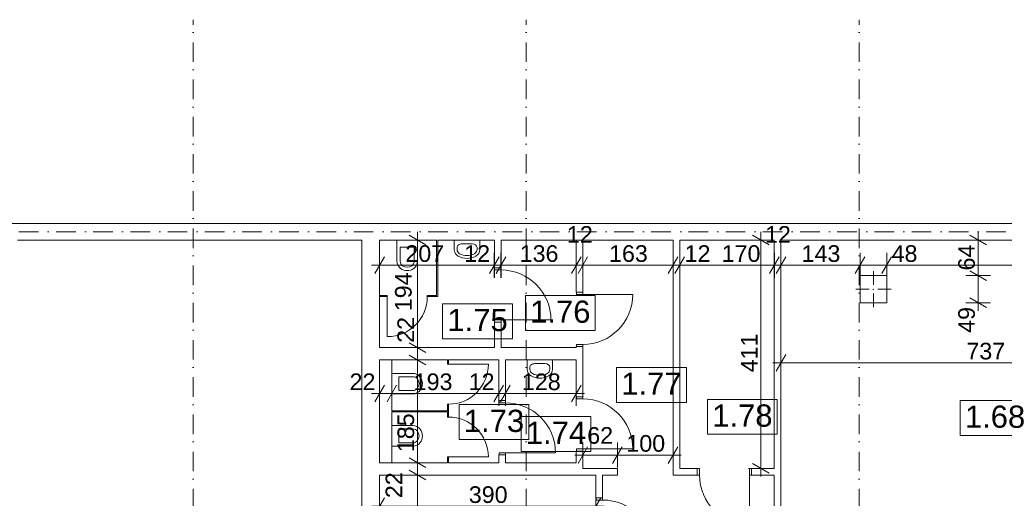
# Model space of a CAD drawing. Extents: x -283435 to 14216, y -77540 to 30522.
# Tile 22 of 177: x -221329 to -203586, y -65465 to -56843. Entities that reach past the tile are written whole.
import ezdxf

# ---------------------------------------------------------------- set-up
doc = ezdxf.new("R2010")
doc.units = 0
doc.header["$MEASUREMENT"] = 0
doc.linetypes.add('Kropki i Kreski', pattern=[670.277762, 352.777767, -176.388884, 0, -141.111112])
for name, color, linetype in [('Drzwi ArchiCAD', 7, 'Continuous'), ('SANITARNE', 7, 'Continuous'), ('SŁUPY', 7, 'Continuous'), ('WYMIARY', 7, 'Continuous'), ('ŚCIANY', 7, 'Continuous')]:
    doc.layers.add(name, color=color, linetype=linetype)
for name, color, linetype, lineweight in [('Drzwi ArchiCAD_Nr_Pióra__3', 3, 'Continuous', 18), ('Drzwi ArchiCAD_Nr_Pióra__7', 7, 'Continuous', 18), ('OPISY_Nr_Pióra__65', 65, 'Continuous', 18), ('OPISY_Nr_Pióra__86', 86, 'Continuous', 18), ('OSIE_Nr_Pióra__5', 5, 'Continuous', 18), ('OSIE_Nr_Pióra__7', 7, 'Continuous', 18), ('SANITARNE_Nr_Pióra__6', 6, 'Continuous', 9), ('SŁUPY_Nr_Pióra__20', 20, 'Continuous', 18), ('WYMIARY_Nr_Pióra__4', 4, 'Continuous', 18), ('WYMIARY_Nr_Pióra__5', 5, 'Continuous', 18), ('ŚCIANY_Nr_Pióra__7', 7, 'Continuous', 18)]:
    doc.layers.add(name, color=color, linetype=linetype, lineweight=lineweight)
doc.layers.add('SŁUPY_Nr_Pióra__28', color=7, linetype='Continuous', lineweight=18, true_color=0x260900)
doc.styles.add('GENERATED_STYLE_1', font='arial.ttf')
doc.styles.add('GENERATED_STYLE_2', font='txt')
doc.dimstyles.new('GENERATED_STYLE__1', dxfattribs={"dimtxt": 300, "dimasz": 228, "dimexe": 0.18, "dimexo": 0, "dimgap": 0.09, "dimtad": 1, "dimdec": 0, "dimlfac": 0.1, "dimzin": 0, "dimdsep": 46, "dimtxsty": 'GENERATED_STYLE_2', "dimblk": 'ARROWHEAD_2', "dimblk1": 'ARROWHEAD_2', "dimblk2": 'ARROWHEAD_2', "dimcen": 0.09, "dimclrd": 256, "dimclre": 256, "dimclrt": 256, "dimazin": 0, "dimtfac": 1, "dimtdec": 4, "dimtmove": 0, "dimatfit": 3, "dimfxl": 1, "dimtolj": 1, "dimtzin": 0, "dimarcsym": 0})
doc.dimstyles.new('GENERATED_STYLE__2', dxfattribs={"dimtxt": 300, "dimasz": 228, "dimexe": 0.18, "dimexo": 0, "dimgap": 0.09, "dimtad": 1, "dimtih": 1, "dimtoh": 1, "dimdec": 0, "dimlfac": 0.1, "dimzin": 0, "dimdsep": 46, "dimtxsty": 'GENERATED_STYLE_2', "dimblk": 'ARROWHEAD_2', "dimblk1": 'ARROWHEAD_2', "dimblk2": 'ARROWHEAD_2', "dimcen": 0.09, "dimclrd": 256, "dimclre": 256, "dimclrt": 256, "dimazin": 0, "dimtfac": 1, "dimtdec": 4, "dimtmove": 0, "dimatfit": 3, "dimfxl": 1, "dimtolj": 1, "dimtzin": 0, "dimarcsym": 0})
doc.dimstyles.new('GENERATED_STYLE__3', dxfattribs={"dimtxt": 300, "dimasz": 228, "dimexe": 0.18, "dimexo": 0, "dimgap": 0.09, "dimtad": 1, "dimtih": 1, "dimtoh": 1, "dimdec": 0, "dimlfac": 0.1, "dimzin": 0, "dimdsep": 46, "dimtxsty": 'GENERATED_STYLE_2', "dimblk": 'ARROWHEAD_2', "dimblk1": 'ARROWHEAD_2', "dimblk2": 'ARROWHEAD_2', "dimcen": 0.09, "dimclrd": 256, "dimclre": 256, "dimclrt": 256, "dimazin": 0, "dimtfac": 1, "dimtdec": 4, "dimtmove": 2, "dimatfit": 3, "dimfxl": 1, "dimtolj": 1, "dimtzin": 0, "dimarcsym": 0})
doc.dimstyles.new('GENERATED_STYLE__4', dxfattribs={"dimtxt": 300, "dimasz": 228, "dimexe": 0.18, "dimexo": 0, "dimgap": 0.09, "dimtad": 1, "dimdec": 0, "dimlfac": 0.1, "dimzin": 0, "dimdsep": 46, "dimtxsty": 'GENERATED_STYLE_2', "dimblk": 'ARROWHEAD_2', "dimblk1": 'ARROWHEAD_2', "dimblk2": 'ARROWHEAD_2', "dimcen": 0.09, "dimclrd": 256, "dimclre": 256, "dimclrt": 256, "dimazin": 0, "dimtfac": 1, "dimtdec": 4, "dimtmove": 2, "dimatfit": 3, "dimfxl": 1, "dimtolj": 1, "dimtzin": 0, "dimarcsym": 0})

# ---------------------------------------------------------------- blocks, each defined once
blk = doc.blocks.new('Ściana_451', base_point=(-214843, -60663))
at = {"layer": 'ŚCIANY_Nr_Pióra__7', "linetype": 'Continuous'}
for p, q in [((-215163, -60813), (-215163, -66673)), ((-214843, -61812), (-214843, -60813)), ((-214843, -62751), (-214843, -61832)), ((-214843, -63890), (-214843, -62971)), ((-214843, -64826), (-214843, -63910)), ((-214843, -66593), (-214843, -65046))]:
    blk.add_line(p, q, dxfattribs=at)
blk = doc.blocks.new('Ściana_464', base_point=(-228986, -60663))
at = {"layer": 'ŚCIANY_Nr_Pióra__7', "linetype": 'Continuous'}
for p, q in [((-188404, -60513), (-228986, -60513)), ((-221367, -60813), (-215163, -60813)), ((-214843, -60813), (-213815, -60813)), ((-213795, -60813), (-212776, -60813)), ((-212656, -60813), (-209554, -60813)), ((-209434, -60813), (-207730, -60813)), ((-207610, -60813), (-200244, -60813))]:
    blk.add_line(p, q, dxfattribs=at)
blk = doc.blocks.new('Ściana_468', base_point=(-207730, -66763))
at = {"layer": 'ŚCIANY_Nr_Pióra__7', "linetype": 'Continuous'}
for p, q in [((-207730, -60813), (-207730, -64926)), ((-207610, -66643), (-207610, -60813)), ((-207730, -65046), (-207730, -66763))]:
    blk.add_line(p, q, dxfattribs=at)
blk = doc.blocks.new('D1 Drzwi proste 12_66')
at = {"layer": 'Drzwi ArchiCAD_Nr_Pióra__3', "linetype": 'Continuous'}
for p, q in [((450, 0), (450, 900)), ((-450, 0), (-490, 0)), ((-490, 0), (-490, -115)), ((-450, -115), (-450, 0)), ((490, 0), (450, 0)), ((450, 0), (450, -115)), ((490, -115), (490, 0)), ((-490, -115), (-450, -115)), ((450, -115), (490, -115))]:
    blk.add_line(p, q, dxfattribs=at)
blk.add_arc((450, 0), 900, 90, 180, dxfattribs=at)
at = {"layer": 'Drzwi ArchiCAD_Nr_Pióra__7', "linetype": 'Continuous'}
for p, q in [((-490, 0), (-490, -115)), ((490, 0), (490, -115))]:
    blk.add_line(p, q, dxfattribs=at)
blk = doc.blocks.new('Ściana_469', base_point=(-207730, -65046))
at = {"layer": 'ŚCIANY_Nr_Pióra__7', "linetype": 'Continuous'}
for p, q in [((-209119, -64926), (-209434, -64926)), ((-209119, -64931), (-209119, -64926)), ((-209119, -65046), (-209119, -64931)), ((-208139, -64931), (-208139, -64926)), ((-207730, -64926), (-208139, -64926)), ((-208139, -65046), (-208139, -64931)), ((-209554, -65046), (-209119, -65046)), ((-208139, -65046), (-207730, -65046))]:
    blk.add_line(p, q, dxfattribs=at)
at = {"layer": 'Drzwi ArchiCAD', "linetype": 'Continuous', "xscale": -1, "rotation": 180}
blk.add_blockref('D1 Drzwi proste 12_66', (-208629, -65046), dxfattribs=at)
blk = doc.blocks.new('Ściana_470', base_point=(-209554, -65046))
at = {"layer": 'ŚCIANY_Nr_Pióra__7', "linetype": 'Continuous'}
for p, q in [((-209554, -60813), (-209554, -65046)), ((-209434, -64926), (-209434, -60813))]:
    blk.add_line(p, q, dxfattribs=at)
blk = doc.blocks.new('D1 Drzwi proste 12_148')
at = {"layer": 'Drzwi ArchiCAD_Nr_Pióra__3', "linetype": 'Continuous'}
for p, q in [((450, 0), (450, 900)), ((-450, 0), (-490, 0)), ((-490, 0), (-490, -115)), ((-450, -115), (-450, 0)), ((490, 0), (450, 0)), ((450, 0), (450, -115)), ((490, -115), (490, 0)), ((-490, -115), (-450, -115)), ((450, -115), (490, -115))]:
    blk.add_line(p, q, dxfattribs=at)
blk.add_arc((450, 0), 900, 90, 180, dxfattribs=at)
at = {"layer": 'Drzwi ArchiCAD_Nr_Pióra__7', "linetype": 'Continuous'}
for p, q in [((-490, 0), (-490, -115)), ((490, 0), (490, -115))]:
    blk.add_line(p, q, dxfattribs=at)
blk = doc.blocks.new('Ściana_471', base_point=(-210945, -66793))
at = {"layer": 'ŚCIANY_Nr_Pióra__7', "linetype": 'Continuous'}
for p, q in [((-210945, -65046), (-210945, -65457)), ((-210825, -65457), (-210825, -65046)), ((-210940, -65457), (-210945, -65457)), ((-210825, -65457), (-210940, -65457)), ((-210940, -66437), (-210945, -66437)), ((-210945, -66437), (-210945, -66483)), ((-210825, -66437), (-210940, -66437)), ((-210825, -66483), (-210825, -66437))]:
    blk.add_line(p, q, dxfattribs=at)
at = {"layer": 'Drzwi ArchiCAD', "linetype": 'Continuous', "rotation": 270}
blk.add_blockref('D1 Drzwi proste 12_148', (-210825, -65947), dxfattribs=at)
blk = doc.blocks.new('Ściana_472', base_point=(-210557, -65046))
at = {"layer": 'ŚCIANY_Nr_Pióra__7', "linetype": 'Continuous'}
for p, q in [((-210557, -64926), (-211180, -64926)), ((-210557, -65046), (-210557, -64926)), ((-211180, -65046), (-210945, -65046)), ((-210825, -65046), (-210557, -65046))]:
    blk.add_line(p, q, dxfattribs=at)
blk = doc.blocks.new('D1 Drzwi proste 12_76')
at = {"layer": 'Drzwi ArchiCAD_Nr_Pióra__3', "linetype": 'Continuous'}
for p, q in [((450, 0), (450, 900)), ((-450, 0), (-490, 0)), ((-490, 0), (-490, -115)), ((-450, -115), (-450, 0)), ((490, 0), (450, 0)), ((450, 0), (450, -115)), ((490, -115), (490, 0)), ((-490, -115), (-450, -115)), ((450, -115), (490, -115))]:
    blk.add_line(p, q, dxfattribs=at)
blk.add_arc((450, 0), 900, 90, 180, dxfattribs=at)
at = {"layer": 'Drzwi ArchiCAD_Nr_Pióra__7', "linetype": 'Continuous'}
for p, q in [((-490, 0), (-490, -115)), ((490, 0), (490, -115))]:
    blk.add_line(p, q, dxfattribs=at)
blk = doc.blocks.new('Ściana_473', base_point=(-211300, -65046))
at = {"layer": 'ŚCIANY_Nr_Pióra__7', "linetype": 'Continuous'}
for p, q in [((-211180, -60813), (-211300, -60813)), ((-211300, -60813), (-211300, -61753)), ((-211180, -61753), (-211180, -60813)), ((-211295, -61753), (-211300, -61753)), ((-211180, -61753), (-211295, -61753)), ((-211295, -62733), (-211300, -62733)), ((-211300, -62733), (-211300, -62751)), ((-211180, -62733), (-211295, -62733)), ((-211180, -63636), (-211180, -62733)), ((-211300, -62971), (-211300, -63636)), ((-211295, -63636), (-211300, -63636)), ((-211180, -63636), (-211295, -63636)), ((-211295, -64616), (-211300, -64616)), ((-211300, -64616), (-211300, -64826)), ((-211180, -64616), (-211295, -64616)), ((-211180, -64826), (-211180, -64616))]:
    blk.add_line(p, q, dxfattribs=at)
at = {"layer": 'Drzwi ArchiCAD', "linetype": 'Continuous', "xscale": -1, "rotation": 270}
blk.add_blockref('D1 Drzwi proste 12_76', (-211180, -62243), dxfattribs=at)
at = {"layer": 'Drzwi ArchiCAD', "linetype": 'Continuous', "rotation": 270}
blk.add_blockref('D1 Drzwi proste 12_148', (-211180, -64126), dxfattribs=at)
blk = doc.blocks.new('Ściana_474', base_point=(-214843, -62751))
at = {"layer": 'ŚCIANY_Nr_Pióra__7', "linetype": 'Continuous'}
for p, q in [((-212776, -62751), (-214843, -62751)), ((-211300, -62751), (-212656, -62751)), ((-214843, -62971), (-213622, -62971)), ((-213602, -62971), (-212696, -62971)), ((-212576, -62971), (-211300, -62971))]:
    blk.add_line(p, q, dxfattribs=at)
blk = doc.blocks.new('Ściana_475', base_point=(-212776, -62751))
at = {"layer": 'ŚCIANY_Nr_Pióra__7', "linetype": 'Continuous'}
for p, q in [((-212776, -60813), (-212776, -61312)), ((-212656, -61312), (-212656, -60813)), ((-212771, -61312), (-212776, -61312)), ((-212656, -61312), (-212771, -61312)), ((-212771, -62292), (-212776, -62292)), ((-212776, -62292), (-212776, -62751)), ((-212656, -62292), (-212771, -62292)), ((-212656, -62751), (-212656, -62292))]:
    blk.add_line(p, q, dxfattribs=at)
at = {"layer": 'Drzwi ArchiCAD', "linetype": 'Continuous', "rotation": 270}
blk.add_blockref('D1 Drzwi proste 12_148', (-212656, -61802), dxfattribs=at)
blk = doc.blocks.new('Ściana_476', base_point=(-214843, -63890))
at = {"layer": 'ŚCIANY_Nr_Pióra__7', "linetype": 'Continuous'}
for p, q in [((-213622, -63890), (-214623, -63890)), ((-214623, -63910), (-213622, -63910))]:
    blk.add_line(p, q, dxfattribs=at)
blk = doc.blocks.new('D1 Drzwi proste 12_149')
at = {"layer": 'Drzwi ArchiCAD_Nr_Pióra__3', "linetype": 'Continuous'}
for p, q in [((360, 0), (360, 720)), ((-360, 0), (-400, 0)), ((-400, 0), (-400, -20)), ((-360, -20), (-360, 0)), ((400, 0), (360, 0)), ((360, 0), (360, -20)), ((400, -20), (400, 0)), ((-400, -20), (-360, -20)), ((360, -20), (400, -20))]:
    blk.add_line(p, q, dxfattribs=at)
blk.add_arc((360, 0), 720, 90, 180, dxfattribs=at)
at = {"layer": 'Drzwi ArchiCAD_Nr_Pióra__7', "linetype": 'Continuous'}
for p, q in [((-400, 0), (-400, -20)), ((400, 0), (400, -20))]:
    blk.add_line(p, q, dxfattribs=at)
blk = doc.blocks.new('D1 Drzwi proste 12_150')
at = {"layer": 'Drzwi ArchiCAD_Nr_Pióra__3', "linetype": 'Continuous'}
for p, q in [((360, 0), (360, 720)), ((-360, 0), (-400, 0)), ((-400, 0), (-400, -20)), ((-360, -20), (-360, 0)), ((400, 0), (360, 0)), ((360, 0), (360, -20)), ((400, -20), (400, 0)), ((-400, -20), (-360, -20)), ((360, -20), (400, -20))]:
    blk.add_line(p, q, dxfattribs=at)
blk.add_arc((360, 0), 720, 90, 180, dxfattribs=at)
at = {"layer": 'Drzwi ArchiCAD_Nr_Pióra__7', "linetype": 'Continuous'}
for p, q in [((-400, 0), (-400, -20)), ((400, 0), (400, -20))]:
    blk.add_line(p, q, dxfattribs=at)
blk = doc.blocks.new('Ściana_477', base_point=(-213622, -65046))
at = {"layer": 'ŚCIANY_Nr_Pióra__7', "linetype": 'Continuous'}
for p, q in [((-213622, -62971), (-213622, -63010)), ((-213602, -63010), (-213602, -62971)), ((-213602, -63010), (-213622, -63010)), ((-213602, -63810), (-213622, -63810)), ((-213622, -63810), (-213622, -63890)), ((-213602, -63961), (-213602, -63810)), ((-213622, -63910), (-213622, -63961)), ((-213602, -63961), (-213622, -63961)), ((-213602, -64761), (-213622, -64761)), ((-213622, -64761), (-213622, -64826)), ((-213602, -64826), (-213602, -64761))]:
    blk.add_line(p, q, dxfattribs=at)
at = {"layer": 'Drzwi ArchiCAD', "linetype": 'Continuous', "xscale": -1, "rotation": 270}
blk.add_blockref('D1 Drzwi proste 12_150', (-213602, -63410), dxfattribs=at)
at = {"layer": 'Drzwi ArchiCAD', "linetype": 'Continuous', "rotation": 270}
blk.add_blockref('D1 Drzwi proste 12_149', (-213602, -64361), dxfattribs=at)
blk = doc.blocks.new('D1 Drzwi proste 12_151')
at = {"layer": 'Drzwi ArchiCAD_Nr_Pióra__3', "linetype": 'Continuous'}
for p, q in [((450, 0), (450, 900)), ((-450, 0), (-490, 0)), ((-490, 0), (-490, -115)), ((-450, -115), (-450, 0)), ((490, 0), (450, 0)), ((450, 0), (450, -115)), ((490, -115), (490, 0)), ((-490, -115), (-450, -115)), ((450, -115), (490, -115))]:
    blk.add_line(p, q, dxfattribs=at)
blk.add_arc((450, 0), 900, 90, 180, dxfattribs=at)
at = {"layer": 'Drzwi ArchiCAD_Nr_Pióra__7', "linetype": 'Continuous'}
for p, q in [((-490, 0), (-490, -115)), ((490, 0), (490, -115))]:
    blk.add_line(p, q, dxfattribs=at)
blk = doc.blocks.new('Ściana_478', base_point=(-212576, -62751))
at = {"layer": 'ŚCIANY_Nr_Pióra__7', "linetype": 'Continuous'}
for p, q in [((-212696, -62971), (-212696, -63704)), ((-212576, -63704), (-212576, -62971)), ((-212691, -63704), (-212696, -63704)), ((-212576, -63704), (-212691, -63704)), ((-212691, -64684), (-212696, -64684)), ((-212696, -64684), (-212696, -64826)), ((-212576, -64684), (-212691, -64684)), ((-212576, -64826), (-212576, -64684))]:
    blk.add_line(p, q, dxfattribs=at)
at = {"layer": 'Drzwi ArchiCAD', "linetype": 'Continuous', "rotation": 270}
blk.add_blockref('D1 Drzwi proste 12_151', (-212576, -64194), dxfattribs=at)
blk = doc.blocks.new('Ściana_479', base_point=(-214843, -62971))
at = {"layer": 'ŚCIANY_Nr_Pióra__7', "linetype": 'Continuous'}
for p, q in [((-214843, -62971), (-214843, -64826)), ((-214623, -63890), (-214623, -62971)), ((-214623, -64826), (-214623, -63910))]:
    blk.add_line(p, q, dxfattribs=at)
blk = doc.blocks.new('Ściana_484', base_point=(-211180, -65046))
at = {"layer": 'ŚCIANY_Nr_Pióra__7', "linetype": 'Continuous'}
for p, q in [((-213622, -64826), (-214843, -64826)), ((-212696, -64826), (-213602, -64826)), ((-211300, -64826), (-212576, -64826)), ((-211180, -64926), (-211180, -64826)), ((-214843, -65046), (-211180, -65046))]:
    blk.add_line(p, q, dxfattribs=at)
blk = doc.blocks.new('Ściana_485', base_point=(-213815, -60663))
at = {"layer": 'ŚCIANY_Nr_Pióra__7', "linetype": 'Continuous'}
for p, q in [((-213815, -60813), (-213815, -61812)), ((-213795, -61832), (-213795, -60813))]:
    blk.add_line(p, q, dxfattribs=at)
blk = doc.blocks.new('D1 Drzwi proste 12_153')
at = {"layer": 'Drzwi ArchiCAD_Nr_Pióra__3', "linetype": 'Continuous'}
for p, q in [((360, 0), (360, 720)), ((-360, 0), (-400, 0)), ((-400, 0), (-400, -20)), ((-360, -20), (-360, 0)), ((400, 0), (360, 0)), ((360, 0), (360, -20)), ((400, -20), (400, 0)), ((-400, -20), (-360, -20)), ((360, -20), (400, -20))]:
    blk.add_line(p, q, dxfattribs=at)
blk.add_arc((360, 0), 720, 90, 180, dxfattribs=at)
at = {"layer": 'Drzwi ArchiCAD_Nr_Pióra__7', "linetype": 'Continuous'}
for p, q in [((-400, 0), (-400, -20)), ((400, 0), (400, -20))]:
    blk.add_line(p, q, dxfattribs=at)
blk = doc.blocks.new('Ściana_486', base_point=(-213815, -61812))
at = {"layer": 'ŚCIANY_Nr_Pióra__7', "linetype": 'Continuous'}
for p, q in [((-214744, -61812), (-214843, -61812)), ((-214843, -61832), (-214744, -61832)), ((-214744, -61832), (-214744, -61812)), ((-213944, -61832), (-213944, -61812)), ((-213815, -61812), (-213944, -61812)), ((-213944, -61832), (-213795, -61832))]:
    blk.add_line(p, q, dxfattribs=at)
at = {"layer": 'Drzwi ArchiCAD', "linetype": 'Continuous', "rotation": 180}
blk.add_blockref('D1 Drzwi proste 12_153', (-214344, -61832), dxfattribs=at)
blk = doc.blocks.new('Słup_157', base_point=(-205944, -61698))
at = {"layer": 'SŁUPY_Nr_Pióra__20', "linetype": 'Continuous'}
for p, q in [((-205944, -61618), (-205944, -61373)), ((-206024, -61698), (-206264, -61698)), ((-205864, -61698), (-205624, -61698)), ((-205944, -61778), (-205944, -62023))]:
    blk.add_line(p, q, dxfattribs=at)
blk.add_point((-205944, -61698), dxfattribs=at)
at = {"layer": 'SŁUPY_Nr_Pióra__28', "linetype": 'Continuous', "flags": 128}
blk.add_lwpolyline([(-205704, -61453), (-206184, -61453), (-206184, -61943), (-205704, -61943)], close=True, dxfattribs=at)
blk = doc.blocks.new('WC 12')
at = {"layer": 'SANITARNE_Nr_Pióra__6', "linetype": 'Continuous'}
for p, q in [((0, 170), (0, 550)), ((370, 550), (0, 550)), ((370, 170), (370, 550)), ((60, 425), (60, 170)), ((310, 425), (60, 425)), ((310, 170), (310, 425))]:
    blk.add_line(p, q, dxfattribs=at)
for centre, radius, start, end in [((163, 170), 163, 180, 233.1301), ((163, 170), 103, 180, 233.1301), ((185, 200), 200, 233.1301, 306.866), ((185, 200), 140, 233.1301, 306.8699), ((208, 170), 103, 306.8699, 0), ((207, 170), 163, 306.8699, 0)]:
    blk.add_arc(centre, radius, start, end, dxfattribs=at)
blk = doc.blocks.new('WC 12_2')
at = {"layer": 'SANITARNE_Nr_Pióra__6', "linetype": 'Continuous'}
for p, q in [((0, 170), (0, 550)), ((370, 550), (0, 550)), ((370, 170), (370, 550)), ((60, 425), (60, 170)), ((310, 425), (60, 425)), ((310, 170), (310, 425))]:
    blk.add_line(p, q, dxfattribs=at)
for centre, radius, start, end in [((163, 170), 163, 180, 233.1301), ((163, 170), 103, 180, 233.1301), ((185, 200), 200, 233.1301, 306.866), ((185, 200), 140, 233.1301, 306.8699), ((208, 170), 103, 306.8699, 0), ((207, 170), 163, 306.8699, 0)]:
    blk.add_arc(centre, radius, start, end, dxfattribs=at)
blk = doc.blocks.new('Umywalka 01 12_2')
at = {"layer": 'SANITARNE_Nr_Pióra__6', "linetype": 'Continuous'}
for p, q in [((-230, 0), (-230, -168)), ((230, 0), (-230, 0)), ((230, 0), (230, -168)), ((-180, -134), (-180, -168)), ((-91, -68), (-91, -68)), ((91, -68), (-91, -68)), ((180, -134), (180, -168))]:
    blk.add_line(p, q, dxfattribs=at)
for centre, radius, start, end in [((-91, -168), 139, 180, 241.5254), ((-91, -168), 88.9, 180, 241.5254), ((91, -168), 88.9, 298.4746, 0), ((91, -168), 139, 298.4746, 0), ((0, 0), 330, 241.5254, 298.4746), ((0, 0), 280, 241.5254, 298.4746)]:
    blk.add_arc(centre, radius, start, end, dxfattribs=at)
for centre, major_axis, start_param, end_param in [((-91, -134), (88.9, 0), 1.570796, 3.141593), ((91, -134), (-88.9, 0), 3.141593, 4.712389)]:
    blk.add_ellipse(centre, major_axis=major_axis, ratio=0.750558, start_param=start_param, end_param=end_param, dxfattribs=at)
blk = doc.blocks.new('*D2321')
at = {"layer": 'WYMIARY_Nr_Pióra__4', "linetype": 'Continuous', "transparency": 16777216}
for p, q in [((-213938, -65046), (-214388, -65046)), ((-214313, -64959), (-214013, -65132)), ((-214163, -66593), (-214163, -65046)), ((-214313, -66506), (-214013, -66680)), ((-213938, -66593), (-214388, -66593))]:
    blk.add_line(p, q, dxfattribs=at)
at = {"layer": 'WYMIARY_Nr_Pióra__5', "transparency": 16777216, "char_height": 300, "attachment_point": 1, "rotation": 90, "style": 'GENERATED_STYLE_1'}
for s, insert in [('{22}', (-214735, -65463)), ('{155}', (-214523, -66292))]:
    blk.add_mtext(s, dxfattribs=dict(at, insert=insert))
blk = doc.blocks.new('ARROWHEAD_2')
at = {"linetype": 'Continuous'}
for p, q in [((0, 0), (-1, 0)), ((-0.378, -0.655), (0.378, 0.655))]:
    blk.add_line(p, q, dxfattribs=at)
blk = doc.blocks.new('*D2322')
at = {"layer": 'WYMIARY_Nr_Pióra__4', "linetype": 'Continuous', "transparency": 16777216}
for p, q in [((-214313, -64739), (-214013, -64912)), ((-213938, -64826), (-214388, -64826)), ((-214163, -65046), (-214163, -64826)), ((-213938, -65046), (-214388, -65046)), ((-214313, -64959), (-214013, -65132))]:
    blk.add_line(p, q, dxfattribs=at)
blk = doc.blocks.new('*D2323')
at = {"layer": 'WYMIARY_Nr_Pióra__4', "linetype": 'Continuous', "transparency": 16777216}
for p, q in [((-213938, -62971), (-214388, -62971)), ((-214313, -62885), (-214013, -63058)), ((-214163, -64826), (-214163, -62971)), ((-214313, -64739), (-214013, -64912)), ((-213938, -64826), (-214388, -64826))]:
    blk.add_line(p, q, dxfattribs=at)
at = {"layer": 'WYMIARY_Nr_Pióra__5', "transparency": 16777216, "insert": (-214523, -64634), "char_height": 300, "attachment_point": 1, "rotation": 90, "style": 'GENERATED_STYLE_1'}
blk.add_mtext('{185}', dxfattribs=at)
blk = doc.blocks.new('*D2324')
at = {"layer": 'WYMIARY_Nr_Pióra__4', "linetype": 'Continuous', "transparency": 16777216}
for p, q in [((-213938, -62751), (-214388, -62751)), ((-214313, -62665), (-214013, -62838)), ((-214163, -62971), (-214163, -62751)), ((-213938, -62971), (-214388, -62971)), ((-214313, -62885), (-214013, -63058))]:
    blk.add_line(p, q, dxfattribs=at)
blk = doc.blocks.new('*D2325')
at = {"layer": 'WYMIARY_Nr_Pióra__4', "linetype": 'Continuous', "transparency": 16777216}
for p, q in [((-214163, -60813), (-214163, -60666)), ((-213938, -60813), (-214388, -60813)), ((-214013, -60900), (-214313, -60726)), ((-214163, -62751), (-214163, -60813)), ((-213938, -62751), (-214388, -62751)), ((-214313, -62665), (-214013, -62838))]:
    blk.add_line(p, q, dxfattribs=at)
at = {"layer": 'WYMIARY_Nr_Pióra__5', "transparency": 16777216, "char_height": 300, "attachment_point": 1, "rotation": 90, "style": 'GENERATED_STYLE_1'}
for s, insert in [('{194}', (-214566, -62095)), ('{22}', (-214523, -62664))]:
    blk.add_mtext(s, dxfattribs=dict(at, insert=insert))
blk = doc.blocks.new('*D2326')
at = {"layer": 'WYMIARY_Nr_Pióra__4', "linetype": 'Continuous', "transparency": 16777216}
for p, q in [((-214757, -61116), (-214930, -61416)), ((-214843, -61491), (-214843, -61041)), ((-212689, -61116), (-212862, -61416)), ((-212776, -61491), (-212776, -61041)), ((-214990, -61266), (-214843, -61266)), ((-214843, -61266), (-212776, -61266))]:
    blk.add_line(p, q, dxfattribs=at)
at = {"layer": 'WYMIARY_Nr_Pióra__5', "transparency": 16777216, "char_height": 300, "attachment_point": 1, "style": 'GENERATED_STYLE_1'}
for s, insert in [('{207}', (-214379, -60906)), ('{12}', (-213318, -60906))]:
    blk.add_mtext(s, dxfattribs=dict(at, insert=insert))
blk = doc.blocks.new('*D2327')
at = {"layer": 'WYMIARY_Nr_Pióra__4', "linetype": 'Continuous', "transparency": 16777216}
for p, q in [((-212688.90728, -61115.52944), (-212862.11228, -61415.52944)), ((-212775.50978, -61490.52944), (-212775.50978, -61040.52944)), ((-212568.90728, -61115.52944), (-212742.11228, -61415.52944)), ((-212655.50978, -61490.52944), (-212655.50978, -61040.52944)), ((-212775.50978, -61265.52944), (-212655.50978, -61265.52944))]:
    blk.add_line(p, q, dxfattribs=at)
blk = doc.blocks.new('*D2328')
at = {"layer": 'WYMIARY_Nr_Pióra__4', "linetype": 'Continuous', "transparency": 16777216}
for p, q in [((-212569, -61116), (-212742, -61416)), ((-212656, -61491), (-212656, -61041)), ((-211214, -61116), (-211387, -61416)), ((-211300, -61491), (-211300, -61041)), ((-212656, -61266), (-211300, -61266))]:
    blk.add_line(p, q, dxfattribs=at)
at = {"layer": 'WYMIARY_Nr_Pióra__5', "transparency": 16777216, "char_height": 300, "attachment_point": 1, "style": 'GENERATED_STYLE_1'}
for s, insert in [('{12}', (-211468, -60561)), ('{136}', (-212319, -60906))]:
    blk.add_mtext(s, dxfattribs=dict(at, insert=insert))
blk = doc.blocks.new('*D2329')
at = {"layer": 'WYMIARY_Nr_Pióra__4', "linetype": 'Continuous', "transparency": 16777216}
for p, q in [((-211214, -61116), (-211387, -61416)), ((-211300, -61491), (-211300, -61041)), ((-211094, -61116), (-211267, -61416)), ((-211180, -61491), (-211180, -61041)), ((-211300, -61266), (-211180, -61266))]:
    blk.add_line(p, q, dxfattribs=at)
blk = doc.blocks.new('*D2330')
at = {"layer": 'WYMIARY_Nr_Pióra__4', "linetype": 'Continuous', "transparency": 16777216}
for p, q in [((-211094, -61116), (-211267, -61416)), ((-211180, -61491), (-211180, -61041)), ((-209467, -61116), (-209641, -61416)), ((-209554, -61491), (-209554, -61041)), ((-211180, -61266), (-209554, -61266))]:
    blk.add_line(p, q, dxfattribs=at)
at = {"layer": 'WYMIARY_Nr_Pióra__5', "transparency": 16777216, "insert": (-210709, -60906), "char_height": 300, "attachment_point": 1, "style": 'GENERATED_STYLE_1'}
blk.add_mtext('{163}', dxfattribs=at)
blk = doc.blocks.new('*D2331')
at = {"layer": 'WYMIARY_Nr_Pióra__4', "linetype": 'Continuous', "transparency": 16777216}
for p, q in [((-209467.47043, -61115.52944), (-209640.67543, -61415.52944)), ((-209554.07293, -61490.52944), (-209554.07293, -61040.52944)), ((-209347.47043, -61115.52944), (-209520.67543, -61415.52944)), ((-209434.07293, -61490.52944), (-209434.07293, -61040.52944)), ((-209554.07293, -61265.52944), (-209434.07293, -61265.52944))]:
    blk.add_line(p, q, dxfattribs=at)
blk = doc.blocks.new('*D2332')
at = {"layer": 'WYMIARY_Nr_Pióra__4', "linetype": 'Continuous', "transparency": 16777216}
for p, q in [((-209347, -61116), (-209521, -61416)), ((-209434, -61491), (-209434, -61041)), ((-207644, -61116), (-207817, -61416)), ((-207730, -61491), (-207730, -61041)), ((-209434, -61266), (-207730, -61266))]:
    blk.add_line(p, q, dxfattribs=at)
at = {"layer": 'WYMIARY_Nr_Pióra__5', "transparency": 16777216, "char_height": 300, "attachment_point": 1, "style": 'GENERATED_STYLE_1'}
for s, insert in [('{12}', (-207898, -60561)), ('{12}', (-209347, -60906)), ('{170}', (-208679, -60906))]:
    blk.add_mtext(s, dxfattribs=dict(at, insert=insert))
blk = doc.blocks.new('*D2333')
at = {"layer": 'WYMIARY_Nr_Pióra__4', "linetype": 'Continuous', "transparency": 16777216}
for p, q in [((-207644, -61116), (-207817, -61416)), ((-207730, -61491), (-207730, -61041)), ((-207524, -61116), (-207697, -61416)), ((-207610, -61491), (-207610, -61041)), ((-207730, -61266), (-207610, -61266))]:
    blk.add_line(p, q, dxfattribs=at)
blk = doc.blocks.new('*D2334')
at = {"layer": 'WYMIARY_Nr_Pióra__4', "linetype": 'Continuous', "transparency": 16777216}
for p, q in [((-207524, -61116), (-207697, -61416)), ((-207610, -61491), (-207610, -61041)), ((-206097, -61116), (-206271, -61416)), ((-206184, -61491), (-206184, -61041)), ((-207610, -61266), (-206184, -61266))]:
    blk.add_line(p, q, dxfattribs=at)
at = {"layer": 'WYMIARY_Nr_Pióra__5', "transparency": 16777216, "insert": (-207239, -60906), "char_height": 300, "attachment_point": 1, "style": 'GENERATED_STYLE_1'}
blk.add_mtext('{143}', dxfattribs=at)
blk = doc.blocks.new('*D2335')
at = {"layer": 'WYMIARY_Nr_Pióra__4', "linetype": 'Continuous', "transparency": 16777216}
for p, q in [((-206097, -61116), (-206271, -61416)), ((-206184, -61491), (-206184, -61041)), ((-205617, -61116), (-205791, -61416)), ((-205704, -61491), (-205704, -61041)), ((-206184, -61266), (-205704, -61266))]:
    blk.add_line(p, q, dxfattribs=at)
blk = doc.blocks.new('*D2336')
at = {"layer": 'WYMIARY_Nr_Pióra__4', "linetype": 'Continuous', "transparency": 16777216}
for p, q in [((-205617, -61116), (-205791, -61416)), ((-205704, -61491), (-205704, -61041)), ((-200331, -61416), (-200157, -61116)), ((-200244, -61491), (-200244, -61041)), ((-205704, -61266), (-200244, -61266)), ((-200244, -61266), (-200097, -61266))]:
    blk.add_line(p, q, dxfattribs=at)
at = {"layer": 'WYMIARY_Nr_Pióra__5', "transparency": 16777216, "char_height": 300, "attachment_point": 1, "style": 'GENERATED_STYLE_1'}
for s, insert in [('{48}', (-205617, -60906)), ('{546}', (-203088, -60906))]:
    blk.add_mtext(s, dxfattribs=dict(at, insert=insert))
blk = doc.blocks.new('*D2337')
at = {"layer": 'WYMIARY_Nr_Pióra__4', "linetype": 'Continuous', "transparency": 16777216}
for p, q in [((-214757, -65459), (-214930, -65759)), ((-214843, -65834), (-214843, -65384)), ((-211031, -65759), (-210858, -65459)), ((-210945, -65834), (-210945, -65384)), ((-214990, -65609), (-214843, -65609)), ((-214843, -65609), (-210945, -65609)), ((-210945, -65609), (-210798, -65609))]:
    blk.add_line(p, q, dxfattribs=at)
at = {"layer": 'WYMIARY_Nr_Pióra__5', "transparency": 16777216, "insert": (-213236, -65249), "char_height": 300, "attachment_point": 1, "style": 'GENERATED_STYLE_1'}
blk.add_mtext('{390}', dxfattribs=at)
blk = doc.blocks.new('*D2338')
at = {"layer": 'WYMIARY_Nr_Pióra__4', "linetype": 'Continuous', "transparency": 16777216}
for p, q in [((-214757, -63426), (-214930, -63726)), ((-214843, -63801), (-214843, -63351)), ((-214537, -63426), (-214710, -63726)), ((-214623, -63801), (-214623, -63351)), ((-214990, -63576), (-214843, -63576)), ((-214843, -63576), (-214623, -63576))]:
    blk.add_line(p, q, dxfattribs=at)
at = {"layer": 'WYMIARY_Nr_Pióra__5', "transparency": 16777216, "insert": (-215385, -63216), "char_height": 300, "attachment_point": 1, "style": 'GENERATED_STYLE_1'}
blk.add_mtext('{22}', dxfattribs=at)
blk = doc.blocks.new('*D2339')
at = {"layer": 'WYMIARY_Nr_Pióra__4', "linetype": 'Continuous', "transparency": 16777216}
for p, q in [((-214537, -63426), (-214710, -63726)), ((-214623, -63801), (-214623, -63351)), ((-212609, -63426), (-212782, -63726)), ((-212696, -63801), (-212696, -63351)), ((-214623, -63576), (-212696, -63576))]:
    blk.add_line(p, q, dxfattribs=at)
at = {"layer": 'WYMIARY_Nr_Pióra__5', "transparency": 16777216, "char_height": 300, "attachment_point": 1, "style": 'GENERATED_STYLE_1'}
for s, insert in [('{193}', (-214229, -63216)), ('{12}', (-213238, -63216))]:
    blk.add_mtext(s, dxfattribs=dict(at, insert=insert))
blk = doc.blocks.new('*D2340')
at = {"layer": 'WYMIARY_Nr_Pióra__4', "linetype": 'Continuous', "transparency": 16777216}
for p, q in [((-212609, -63426), (-212782, -63726)), ((-212696, -63801), (-212696, -63351)), ((-212489, -63426), (-212662, -63726)), ((-212576, -63801), (-212576, -63351)), ((-212696, -63576), (-212576, -63576))]:
    blk.add_line(p, q, dxfattribs=at)
blk = doc.blocks.new('*D2341')
at = {"layer": 'WYMIARY_Nr_Pióra__4', "linetype": 'Continuous', "transparency": 16777216}
for p, q in [((-212489, -63426), (-212662, -63726)), ((-212576, -63801), (-212576, -63351)), ((-211387, -63726), (-211214, -63426)), ((-211300, -63801), (-211300, -63351)), ((-212576, -63576), (-211300, -63576)), ((-211300, -63576), (-211154, -63576))]:
    blk.add_line(p, q, dxfattribs=at)
at = {"layer": 'WYMIARY_Nr_Pióra__5', "transparency": 16777216, "insert": (-212279, -63216), "char_height": 300, "attachment_point": 1, "style": 'GENERATED_STYLE_1'}
blk.add_mtext('{128}', dxfattribs=at)
blk = doc.blocks.new('*D2342')
at = {"layer": 'WYMIARY_Nr_Pióra__4', "linetype": 'Continuous', "transparency": 16777216}
for p, q in [((-204207, -61366), (-203907, -61540)), ((-203832, -61453), (-204282, -61453)), ((-204057, -61943), (-204057, -61453)), ((-204207, -61856), (-203907, -62030)), ((-203832, -61943), (-204282, -61943)), ((-204057, -62090), (-204057, -61943))]:
    blk.add_line(p, q, dxfattribs=at)
at = {"layer": 'WYMIARY_Nr_Pióra__5', "transparency": 16777216, "insert": (-204417, -62485), "char_height": 300, "attachment_point": 1, "rotation": 90, "style": 'GENERATED_STYLE_1'}
blk.add_mtext('{49}', dxfattribs=at)
blk = doc.blocks.new('*D2343')
at = {"layer": 'WYMIARY_Nr_Pióra__4', "linetype": 'Continuous', "transparency": 16777216}
for p, q in [((-204057, -60813), (-204057, -60666)), ((-203832, -60813), (-204282, -60813)), ((-203907, -60900), (-204207, -60726)), ((-204057, -61453), (-204057, -60813)), ((-204207, -61366), (-203907, -61540)), ((-203832, -61453), (-204282, -61453))]:
    blk.add_line(p, q, dxfattribs=at)
at = {"layer": 'WYMIARY_Nr_Pióra__5', "transparency": 16777216, "insert": (-204417, -61361), "char_height": 300, "attachment_point": 1, "rotation": 90, "style": 'GENERATED_STYLE_1'}
blk.add_mtext('{64}', dxfattribs=at)
blk = doc.blocks.new('*D2344')
at = {"layer": 'WYMIARY_Nr_Pióra__4', "linetype": 'Continuous', "transparency": 16777216}
for p, q in [((-207973, -60813), (-207973, -60666)), ((-207748, -60813), (-208198, -60813)), ((-207823, -60900), (-208123, -60726)), ((-207973, -64926), (-207973, -60813)), ((-207748, -64926), (-208198, -64926)), ((-208123, -64839), (-207823, -65012)), ((-207973, -65072), (-207973, -64926))]:
    blk.add_line(p, q, dxfattribs=at)
at = {"layer": 'WYMIARY_Nr_Pióra__5', "transparency": 16777216, "insert": (-208333, -63196), "char_height": 300, "attachment_point": 1, "rotation": 90, "style": 'GENERATED_STYLE_1'}
blk.add_mtext('{411}', dxfattribs=at)
blk = doc.blocks.new('*D2345')
at = {"layer": 'WYMIARY_Nr_Pióra__4', "linetype": 'Continuous', "transparency": 16777216}
for p, q in [((-211094, -64536), (-211267, -64836)), ((-211180, -64911), (-211180, -64461)), ((-210471, -64536), (-210644, -64836)), ((-210557, -64911), (-210557, -64461)), ((-211327, -64686), (-211180, -64686)), ((-211180, -64686), (-210557, -64686))]:
    blk.add_line(p, q, dxfattribs=at)
at = {"layer": 'WYMIARY_Nr_Pióra__5', "transparency": 16777216, "insert": (-211102, -64182), "char_height": 300, "attachment_point": 1, "style": 'GENERATED_STYLE_1'}
blk.add_mtext('{62}', dxfattribs=at)
blk = doc.blocks.new('*D2346')
at = {"layer": 'WYMIARY_Nr_Pióra__4', "linetype": 'Continuous', "transparency": 16777216}
for p, q in [((-210471, -64536), (-210644, -64836)), ((-210557, -64911), (-210557, -64461)), ((-209641, -64836), (-209467, -64536)), ((-209554, -64911), (-209554, -64461)), ((-210557, -64686), (-209554, -64686)), ((-209554, -64686), (-209407, -64686))]:
    blk.add_line(p, q, dxfattribs=at)
at = {"layer": 'WYMIARY_Nr_Pióra__5', "transparency": 16777216, "insert": (-210397, -64326), "char_height": 300, "attachment_point": 1, "style": 'GENERATED_STYLE_1'}
blk.add_mtext('{100}', dxfattribs=at)
blk = doc.blocks.new('*D2371')
at = {"layer": 'WYMIARY_Nr_Pióra__4', "linetype": 'Continuous', "transparency": 16777216}
for p, q in [((-200124, -68513), (-200124, -68063)), ((-188404, -68513), (-188404, -68063)), ((-200037, -68138), (-200211, -68438)), ((-200124, -68288), (-188404, -68288)), ((-188491, -68438), (-188317, -68138)), ((-188404, -68288), (-188257, -68288))]:
    blk.add_line(p, q, dxfattribs=at)
at = {"layer": 'WYMIARY_Nr_Pióra__5', "transparency": 16777216, "insert": (-194777, -67928), "char_height": 300, "attachment_point": 1, "style": 'GENERATED_STYLE_1'}
blk.add_mtext('{1\xa0172}', dxfattribs=at)
blk = doc.blocks.new('*D2374')
at = {"layer": 'WYMIARY_Nr_Pióra__4', "linetype": 'Continuous', "transparency": 16777216}
for p, q in [((-207610, -63248), (-207610, -62798)), ((-200244, -63248), (-200244, -62798)), ((-207524, -62873), (-207697, -63173)), ((-200331, -63173), (-200157, -62873)), ((-207757, -63023), (-207610, -63023)), ((-207610, -63023), (-200244, -63023)), ((-200244, -63023), (-200097, -63023))]:
    blk.add_line(p, q, dxfattribs=at)
at = {"layer": 'WYMIARY_Nr_Pióra__5', "transparency": 16777216, "insert": (-204269, -62663), "char_height": 300, "attachment_point": 1, "style": 'GENERATED_STYLE_1'}
blk.add_mtext('{737}', dxfattribs=at)

msp = doc.modelspace()

# ---------------------------------------------------------------- linework, layer by layer
at = {"layer": 'OPISY_Nr_Pióra__65', "linetype": 'Continuous', "flags": 128}
for points in [[(-212216.7, -61812), (-210957.8, -61812), (-210957.8, -62440.5), (-212216.7, -62440.5)], [(-213707.7, -61961.4), (-212448.8, -61961.4), (-212448.8, -62590), (-213707.7, -62590)], [(-210574.7, -63108.9), (-209315.9, -63108.9), (-209315.9, -63737.5), (-210574.7, -63737.5)], [(-208935.8, -63682.9), (-207677, -63682.9), (-207677, -64311.5), (-208935.8, -64311.5)], [(-213411.8, -63778.2), (-212152.9, -63778.2), (-212152.9, -64406.8), (-213411.8, -64406.8)], [(-204382.6, -63703.3), (-203123.7, -63703.3), (-203123.7, -64331.8), (-204382.6, -64331.8)], [(-212294.6, -63994.1), (-211035.8, -63994.1), (-211035.8, -64622.7), (-212294.6, -64622.7)]]:
    msp.add_lwpolyline(points, close=True, dxfattribs=at)
at = {"layer": 'OSIE_Nr_Pióra__5', "linetype": 'Kropki i Kreski'}
for p, q in [((-218204, -75704.3), (-218204, -56842.9)), ((-212204, -75704.3), (-212204, -56842.9))]:
    msp.add_line(p, q, dxfattribs=at)
at = {"layer": 'OSIE_Nr_Pióra__7', "linetype": 'Kropki i Kreski'}
for p, q in [((-206204, -75704.3), (-206204, -56842.9)), ((-230728.9, -60663), (11369.3, -60663))]:
    msp.add_line(p, q, dxfattribs=at)

# ---------------------------------------------------------------- block references
at = {"layer": 'SANITARNE', "linetype": 'Continuous'}
for name, p in [('WC 12_2', (-214530.9, -61363)), ('Umywalka 01 12_2', (-213267.9, -60813)), ('Umywalka 01 12_2', (-211956.3, -62971.2))]:
    msp.add_blockref(name, p, dxfattribs=at)
at = {"layer": 'SANITARNE', "linetype": 'Continuous', "rotation": 90}
for p in [(-214073.4, -63584.9), (-214073.4, -64526.5)]:
    msp.add_blockref('WC 12', p, dxfattribs=at)
at = {"layer": 'SŁUPY'}
msp.add_blockref('Słup_157', (-205944, -61698), dxfattribs=at)
at = {"layer": 'ŚCIANY'}
for name, p in [('Ściana_464', (-228985.5, -60663)), ('Ściana_451', (-214843.4, -60663)), ('Ściana_485', (-213815.4, -60663)), ('Ściana_475', (-212775.5, -62751.2)), ('Ściana_473', (-211300.5, -65045.6)), ('Ściana_470', (-209554.1, -65045.6)), ('Ściana_468', (-207730.5, -66762.9)), ('Ściana_486', (-213815.4, -61812)), ('Ściana_474', (-214843.4, -62751.2)), ('Ściana_479', (-214843.4, -62971.2)), ('Ściana_477', (-213622.5, -65045.6)), ('Ściana_478', (-212575.5, -62751.2)), ('Ściana_476', (-214843.4, -63890.2)), ('Ściana_484', (-211180.5, -65045.6)), ('Ściana_472', (-210557.3, -65045.6)), ('Ściana_469', (-207730.5, -65045.6)), ('Ściana_471', (-210944.9, -66792.9))]:
    msp.add_blockref(name, p, dxfattribs=at)

# ---------------------------------------------------------------- texts
at = {"layer": 'OPISY_Nr_Pióra__86', "linetype": 'Continuous', "char_height": 400, "attachment_point": 2, "style": 'GENERATED_STYLE_1'}
for s, insert in [('{1.76}', (-211587.3, -61903.4)), ('{1.75}', (-213078.2, -62052.9)), ('{1.77}', (-209945.3, -63200.4)), ('{1.73}', (-212782.4, -63869.6)), ('{1.78}', (-208306.4, -63774.3)), ('{1.68}', (-203753.1, -63794.7)), ('{1.74}', (-211665.2, -64085.6))]:
    msp.add_mtext(s, dxfattribs=dict(at, insert=insert))

# ---------------------------------------------------------------- dimensions: what is measured, and where the dimension line sits
at = {"layer": 'WYMIARY', "linetype": 'Continuous'}
for base, p1, p2, dimstyle, picture, middle in [((-214843.413, -61265.5294), (-212655.5098, -60812.9542), (-211300.4984, -60812.9542), 'GENERATED_STYLE__2', '*D2328', (-211982.1186, -61055.5294)), ((-214843.4, -61265.5), (-209434.1, -60813), (-207730.5, -60813), 'GENERATED_STYLE__3', '*D2332', (-208341.2, -61055.5)), ((-214843.4, -61265.5), (-214843.4, -60813), (-212775.5, -60813), 'GENERATED_STYLE__2', '*D2326', (-214041.2, -61055.5)), ((-214843.4, -61265.5), (-211300.5, -60813), (-211180.5, -60813), 'GENERATED_STYLE__2', '*D2329', (-211243.2, -60710.5)), ((-214843.4, -61265.5), (-207730.5, -60813), (-207610.5, -60813), 'GENERATED_STYLE__2', '*D2333', (-207673.2, -60710.5)), ((-214843.4, -61265.5), (-212775.5, -60813), (-212655.5, -60813), 'GENERATED_STYLE__2', '*D2327', (-213092.6, -61055.5)), ((-214843.4, -61265.5), (-211180.5, -60813), (-209554.1, -60813), 'GENERATED_STYLE__2', '*D2330', (-210371.4, -61055.5)), ((-214843.4, -61265.5), (-209554.1, -60813), (-209434.1, -60813), 'GENERATED_STYLE__2', '*D2331', (-209122.5, -61055.5)), ((-214843.4, -61265.5), (-207610.5, -60813), (-206184, -61453), 'GENERATED_STYLE__2', '*D2334', (-206901.4, -61055.5)), ((-214843.4, -61265.5), (-205704, -61453), (-200244, -60813), 'GENERATED_STYLE__2', '*D2336', (-202750.5, -61055.5)), ((-207610.5, -63023.3), (-207610.5, -60813), (-200244, -60813), 'GENERATED_STYLE__2', '*D2374', (-203931.4, -62813.3)), ((-214843.4, -61265.5), (-206184, -61453), (-205704, -61453), 'GENERATED_STYLE__2', '*D2335', (-205392.4, -61055.5)), ((-214843.4, -63576.1), (-214843.4, -62971.2), (-214623.4, -62971.2), 'GENERATED_STYLE__2', '*D2338', (-215160.5, -63366.1)), ((-214843.4, -63576.1), (-214623.4, -62971.2), (-212695.5, -62971.2), 'GENERATED_STYLE__2', '*D2339', (-213891.2, -63366.1)), ((-214843.4, -63576.1), (-212695.5, -62971.2), (-212575.5, -62971.2), 'GENERATED_STYLE__2', '*D2340', (-213012.6, -63366.1)), ((-214843.413, -63576.0578), (-212575.5098, -62971.1704), (-211300.4984, -62971.1704), 'GENERATED_STYLE__2', '*D2341', (-211942.1186, -63366.0578)), ((-208635.9, -68288.1), (-200124, -68659.6), (-188404, -63959.1), 'GENERATED_STYLE__2', '*D2371', (-194262.7, -68078.1)), ((-211180.5, -64686.2), (-211180.5, -64925.6), (-210557.3, -64925.6), 'GENERATED_STYLE__3', '*D2345', (-210876.6, -64331.6)), ((-211180.5, -64686.2), (-210557.3, -64925.6), (-209554.1, -65045.6), 'GENERATED_STYLE__2', '*D2346', (-210059.8, -64476.2)), ((-214843.4, -65608.8), (-214843.4, -65045.6), (-210944.9, -65045.6), 'GENERATED_STYLE__2', '*D2337', (-212898.3, -65398.8))]:
    dim = msp.add_linear_dim(base=base, p1=p1, p2=p2, dimstyle=dimstyle, dxfattribs=at)
    dim.commit()
    dim.dimension.update_dxf_attribs({"geometry": picture, "text_midpoint": middle})
for base, p1, p2, dimstyle, picture, middle in [((-214163.3, -69035), (-213072, -62751.2), (-214843.4, -60813), 'GENERATED_STYLE__4', '*D2325', (-214416.1, -61757.4)), ((-207973, -64925.6), (-209434.1, -64925.6), (-209434.1, -60813), 'GENERATED_STYLE__1', '*D2344', (-208183, -62858.3)), ((-204056.9, -61943), (-205704, -61453), (-207610.5, -60813), 'GENERATED_STYLE__1', '*D2343', (-204266.9, -61135.7)), ((-204056.9, -61943), (-206184, -61943), (-205704, -61453), 'GENERATED_STYLE__1', '*D2342', (-204266.9, -62260.1)), ((-214163.3, -69035), (-214843.4, -62971.2), (-213072, -62751.2), 'GENERATED_STYLE__1', '*D2324', (-214373.3, -62439.6)), ((-214163.3, -69035), (-214843.4, -64825.6), (-214843.4, -62971.2), 'GENERATED_STYLE__4', '*D2323', (-214373.3, -64296.7)), ((-214163.3, -69035), (-214843.4, -65045.6), (-214843.4, -64825.6), 'GENERATED_STYLE__4', '*D2322', (-214585.4, -65237.8)), ((-214163.3, -69035), (-214843.4, -66592.9), (-214843.4, -65045.6), 'GENERATED_STYLE__4', '*D2321', (-214373.3, -65954.4))]:
    dim = msp.add_linear_dim(base=base, p1=p1, p2=p2, angle=90, dimstyle=dimstyle, dxfattribs=at)
    dim.commit()
    dim.dimension.update_dxf_attribs({"geometry": picture, "text_midpoint": middle})

doc.saveas('drawing.dxf')
